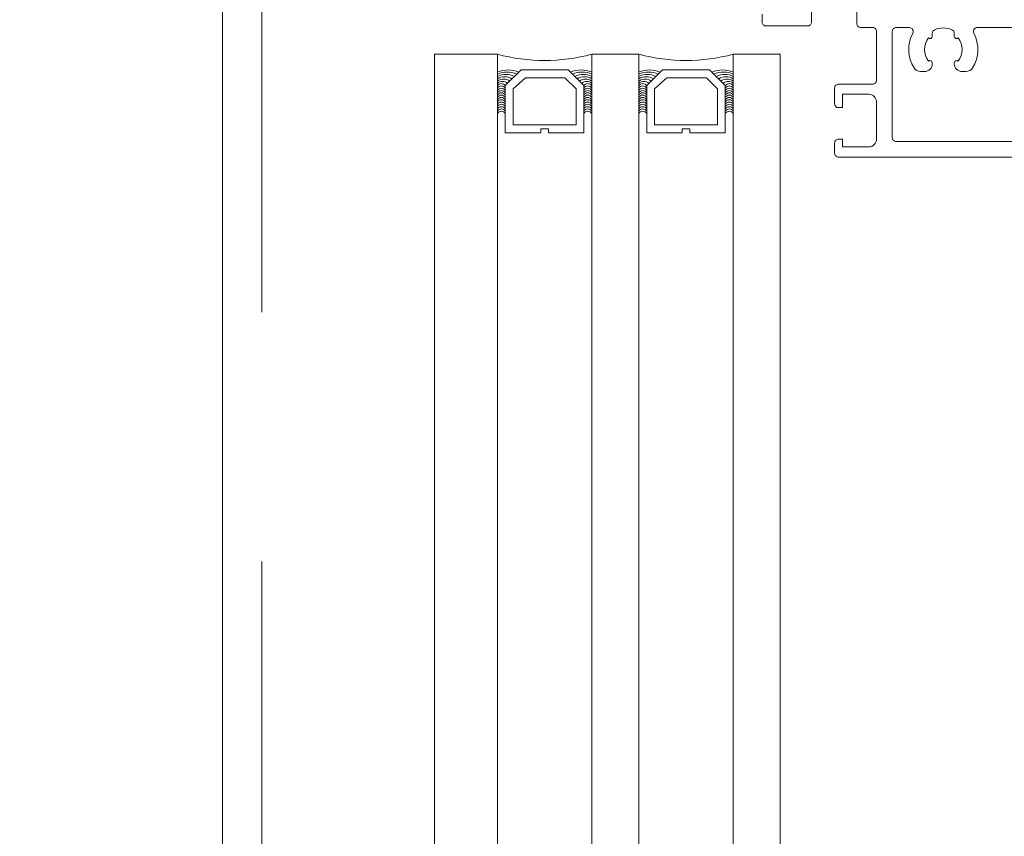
# Model space of a CAD drawing. Header units: millimetres. Extents: x 213386 to 459888, y 74252 to 208052.
# Tile 178 of 256: x 373011 to 373136, y 185941 to 186045. Entities that reach past the tile are written whole.
import ezdxf

# ---------------------------------------------------------------- set-up
doc = ezdxf.new("R2010")
doc.units = ezdxf.units.MM
doc.linetypes.add('ČÁRKOVANÁ', pattern=[19.05, 12.7, -6.35])
doc.layers.get('Defpoints').update_dxf_attribs({"color": 255, "lineweight": 0})
doc.layers.add('FASÁDA DETAILNÍ', color=255, linetype='Continuous', lineweight=0)
doc.layers.add('NOVA', color=255, linetype='Continuous', lineweight=0)
doc.styles.add('CS-ROMANS', font='romans.shx', dxfattribs={"width": 0.75, "oblique": 5})
doc.dimstyles.new('A_KÓTA_50', dxfattribs={"dimtxt": 110, "dimasz": 2, "dimexe": 100, "dimexo": 1500, "dimgap": 40, "dimtad": 1, "dimrnd": 1, "dimdsep": 46, "dimtxsty": 'CS-ROMANS', "dimblk": 'KOT_CARA20', "dimcen": 45, "dimse1": 1, "dimse2": 1, "dimclrd": 256, "dimclre": 256, "dimclrt": 256, "dimadec": 0, "dimazin": 0, "dimtfac": 1, "dimtix": 1, "dimtmove": 2, "dimatfit": 3, "dimldrblk": 'OBLIQUE', "dimfxl": 100, "dimtolj": 1, "dimarcsym": 0})

# ---------------------------------------------------------------- blocks, each defined once
blk = doc.blocks.new('A$C29162560')
at = {"layer": 'FASÁDA DETAILNÍ'}
for p, q in [((-913, -16854.5), (-913, -15891.89)), ((-913, -15891.89), (-905, -15891.89)), ((-905, -15891.89), (-905, -16854.5)), ((-893, -16854.5), (-893, -15891.89)), ((-893, -15891.89), (-887, -15891.89)), ((-887, -15891.89), (-887, -16854.5)), ((-875, -16854.5), (-875, -15891.89)), ((-875, -15891.89), (-869, -15891.89)), ((-869, -15891.89), (-869, -16854.5))]:
    blk.add_line(p, q, dxfattribs=at)
for points in [[(25640, -21740), (-940, -21740), (-940, 1940), (25640, 1940)], [(-894, -15901.89), (-894, -15895.89), (-896, -15893.89), (-902, -15893.89), (-904, -15895.89), (-904, -15901.89), (-899.5, -15901.89), (-899.5, -15901.39), (-898.5, -15901.39), (-898.5, -15901.89)], [(-903, -15900.89), (-895, -15900.89), (-895, -15896.3), (-896.41, -15894.89), (-901.45, -15894.89), (-903, -15896.3)], [(-876, -15901.89), (-876, -15895.89), (-878, -15893.89), (-884, -15893.89), (-886, -15895.89), (-886, -15901.89), (-881.5, -15901.89), (-881.5, -15901.39), (-880.5, -15901.39), (-880.5, -15901.89)], [(-885, -15900.89), (-877, -15900.89), (-877, -15896.3), (-878.41, -15894.89), (-883.45, -15894.89), (-885, -15896.3)]]:
    blk.add_lwpolyline(points, close=True, dxfattribs=at)
at = {"layer": 'FASÁDA DETAILNÍ', "linetype": 'ČÁRKOVANÁ', "ltscale": 5}
blk.add_lwpolyline([(25635, -21735), (-935, -21735), (-935, 1935), (25635, 1935)], close=True, dxfattribs=at)
at = {"layer": 'FASÁDA DETAILNÍ'}
for points in [[(-871.32, -15886.8), (-871.32, -15887.8, 0.414214), (-870.82, -15888.3), (-865.52, -15888.3, 0.414214), (-865.02, -15887.8), (-865.02, -15885, -0.414214)], [(-859.25, -15885), (-859.25, -15888, 0.414214), (-858.75, -15888.5), (-857.25, -15888.5, -0.414214), (-856.75, -15889), (-856.75, -15895.2, -0.414214), (-857.25, -15895.7), (-861.59, -15895.7, 0.414214), (-862.09, -15896.2), (-862.09, -15898.2, 0.414201), (-861.59, -15898.7), (-861.09, -15898.7), (-861.09, -15897), (-857.75, -15897, -0.414214), (-856.75, -15898), (-856.75, -15902.7, -0.414214), (-857.75, -15903.7), (-861.09, -15903.7), (-861.09, -15902.7), (-861.59, -15902.7, 0.41422), (-862.09, -15903.2), (-862.09, -15904.5, 0.414214), (-861.59, -15905), (-738.58, -15905, 0.414214)], [(-740.58, -15903), (-854.25, -15903, -0.414214), (-854.75, -15902.5), (-854.75, -15889, -0.414214), (-854.25, -15888.5), (-852.58, -15888.5, -0.565741), (-852.14, -15889.23, 0.267763), (-851.98, -15893.63, 0.258777), (-851.14, -15894.1), (-850.65, -15894.1, 0.414214), (-849.65, -15893.1), (-849.65, -15892.99, 0.64518), (-850.15, -15892.77, -0.341732), (-850.15, -15889.83, 0.64518), (-849.65, -15889.61), (-849.65, -15889.24, -0.298217), (-849.35, -15888.78, -0.208712), (-847.15, -15888.78, -0.298217), (-846.85, -15889.24), (-846.85, -15889.61, 0.64518), (-846.35, -15889.83, -0.341732), (-846.35, -15892.77, 0.64518), (-846.85, -15892.99), (-846.85, -15893.1, 0.414214), (-845.85, -15894.1), (-845.37, -15894.1, 0.258777), (-844.52, -15893.63, 0.267763), (-844.37, -15889.23, -0.565741), (-843.92, -15888.5), (-749.9, -15888.5, -0.565741)]]:
    blk.add_lwpolyline(points, format="xyb", dxfattribs=at)
for centre, radius, start, end in [((-899, -15870), 22.7, 254.6728, 285.3272), ((-881, -15870), 22.7, 254.6728, 285.3272), ((-903.65, -15897.44), 3.55, 67.2938, 112.409), ((-903.76, -15897.07), 2.9, 65.3067, 115.2952), ((-903.93, -15896.72), 2.25, 61.5273, 118.4028), ((-904.08, -15896.48), 1.71, 57.2949, 122.6857), ((-894.35, -15897.44), 3.55, 67.591, 112.7062), ((-894.24, -15897.07), 2.9, 64.7048, 114.6933), ((-894.07, -15896.72), 2.25, 61.5972, 118.4727), ((-893.92, -15896.48), 1.71, 57.3143, 122.7051), ((-885.65, -15897.44), 3.55, 67.2938, 112.409), ((-885.76, -15897.07), 2.9, 65.3067, 115.2952), ((-885.93, -15896.72), 2.25, 61.5273, 118.4028), ((-886.08, -15896.48), 1.71, 57.2949, 122.6857), ((-876.35, -15897.44), 3.55, 67.591, 112.7062), ((-876.24, -15897.07), 2.9, 64.7048, 114.6933), ((-876.07, -15896.72), 2.25, 61.5972, 118.4727), ((-875.92, -15896.48), 1.71, 57.3143, 122.7051), ((-904.21, -15896.32), 1.26, 51.9656, 128.4996), ((-904.36, -15896.23), 0.879, 43.9949, 136.4964), ((-904.5, -15896.24), 0.596, 33.0366, 146.9634), ((-904.5, -15896.53), 0.596, 33.0366, 146.9634), ((-904.5, -15896.83), 0.596, 33.0366, 146.9634), ((-893.79, -15896.32), 1.26, 51.5004, 128.0344), ((-893.64, -15896.23), 0.879, 43.5036, 136.0051), ((-893.5, -15896.24), 0.596, 33.0366, 146.9634), ((-893.5, -15896.53), 0.596, 33.0366, 146.9634), ((-893.5, -15896.83), 0.596, 33.0366, 146.9634), ((-886.21, -15896.32), 1.26, 51.9656, 128.4996), ((-886.36, -15896.23), 0.879, 43.9949, 136.4964), ((-886.5, -15896.24), 0.596, 33.0366, 146.9634), ((-886.5, -15896.53), 0.596, 33.0366, 146.9634), ((-886.5, -15896.83), 0.596, 33.0366, 146.9634), ((-875.79, -15896.32), 1.26, 51.5004, 128.0344), ((-875.64, -15896.23), 0.879, 43.5036, 136.0051), ((-875.5, -15896.24), 0.596, 33.0366, 146.9634), ((-875.5, -15896.53), 0.596, 33.0366, 146.9634), ((-875.5, -15896.83), 0.596, 33.0366, 146.9634), ((-904.5, -15897.12), 0.596, 33.0366, 146.9634), ((-904.5, -15897.41), 0.596, 33.0366, 146.9634), ((-904.5, -15897.7), 0.596, 33.0366, 146.9634), ((-904.5, -15898), 0.596, 33.0366, 146.9634), ((-893.5, -15897.12), 0.596, 33.0366, 146.9634), ((-893.5, -15897.41), 0.596, 33.0366, 146.9634), ((-893.5, -15897.7), 0.596, 33.0366, 146.9634), ((-893.5, -15898), 0.596, 33.0366, 146.9634), ((-886.5, -15897.12), 0.596, 33.0366, 146.9634), ((-886.5, -15897.41), 0.596, 33.0366, 146.9634), ((-886.5, -15897.7), 0.596, 33.0366, 146.9634), ((-886.5, -15898), 0.596, 33.0366, 146.9634), ((-875.5, -15897.12), 0.596, 33.0366, 146.9634), ((-875.5, -15897.41), 0.596, 33.0366, 146.9634), ((-875.5, -15897.7), 0.596, 33.0366, 146.9634), ((-875.5, -15898), 0.596, 33.0366, 146.9634), ((-904.5, -15898.29), 0.596, 33.0366, 146.9634), ((-904.5, -15898.58), 0.596, 33.0366, 146.9634), ((-904.5, -15898.87), 0.596, 33.0366, 146.9634), ((-904.5, -15899.17), 0.596, 33.0366, 146.9634), ((-893.5, -15898.29), 0.596, 33.0366, 146.9634), ((-893.5, -15898.58), 0.596, 33.0366, 146.9634), ((-893.5, -15898.87), 0.596, 33.0366, 146.9634), ((-893.5, -15899.17), 0.596, 33.0366, 146.9634), ((-886.5, -15898.29), 0.596, 33.0366, 146.9634), ((-886.5, -15898.58), 0.596, 33.0366, 146.9634), ((-886.5, -15898.87), 0.596, 33.0366, 146.9634), ((-886.5, -15899.17), 0.596, 33.0366, 146.9634), ((-875.5, -15898.29), 0.596, 33.0366, 146.9634), ((-875.5, -15898.58), 0.596, 33.0366, 146.9634), ((-875.5, -15898.87), 0.596, 33.0366, 146.9634), ((-875.5, -15899.17), 0.596, 33.0366, 146.9634), ((-904.5, -15899.46), 0.596, 33.0366, 146.9634), ((-904.5, -15899.75), 0.596, 33.0366, 146.9634), ((-893.5, -15899.46), 0.596, 33.0366, 146.9634), ((-893.5, -15899.75), 0.596, 33.0366, 146.9634), ((-886.5, -15899.46), 0.596, 33.0366, 146.9634), ((-886.5, -15899.75), 0.596, 33.0366, 146.9634), ((-875.5, -15899.46), 0.596, 33.0366, 146.9634), ((-875.5, -15899.75), 0.596, 33.0366, 146.9634)]:
    blk.add_arc(centre, radius, start, end, dxfattribs=at)
blk = doc.blocks.new('KOT_CARA20')
for p, q in [((0, 20), (0, -20)), ((0, 0), (14.142, 14.142)), ((0, 0), (-14.142, -14.142))]:
    blk.add_line(p, q)
blk = doc.blocks.new('*D3950')
at = {"lineweight": -2, "transparency": 16777216}
blk.add_line((373745.55, 181384.15), (373745.55, 202680.15), dxfattribs=at)
at = {"layer": 'Defpoints', "color": 0, "transparency": 16777216}
for p in [(373428.86, 202682.15), (373745.55, 202682.15), (373010.82, 181382.15)]:
    blk.add_point(p, dxfattribs=at)
at = {"lineweight": -2, "transparency": 16777216, "xscale": 2, "yscale": 2, "zscale": 2}
for p, rotation in [((373745.55, 202682.15), 90), ((373745.55, 181382.15), 270)]:
    blk.add_blockref('KOT_CARA20', p, dxfattribs=dict(at, rotation=rotation))
at = {"transparency": 16777216, "insert": (373643.05, 192725.83), "char_height": 110, "attachment_point": 5, "rotation": 90, "style": 'CS-ROMANS'}
blk.add_mtext('\\A1;21300', dxfattribs=at)
blk = doc.blocks.new('_OBLIQUE')
at = {"color": 0, "linetype": 'ByBlock', "ltscale": 15}
blk.add_line((-0.5, -0.5), (0.5, 0.5), dxfattribs=at)

msp = doc.modelspace()

# ---------------------------------------------------------------- block references
at = {"layer": 'NOVA'}
msp.add_blockref('A$C29162560', (373976.638, 201932.154), dxfattribs=at)

# ---------------------------------------------------------------- dimensions: what is measured, and where the dimension line sits
dim = msp.add_linear_dim(base=(373745.548, 202682.154), p1=(373010.825, 181382.154), p2=(373428.861, 202682.154), angle=90, dimstyle='A_KÓTA_50')
dim.commit()
dim.dimension.update_dxf_attribs({"geometry": '*D3950', "text_midpoint": (373643.048, 192725.83), "dimtype": 160})

doc.saveas('drawing.dxf')
